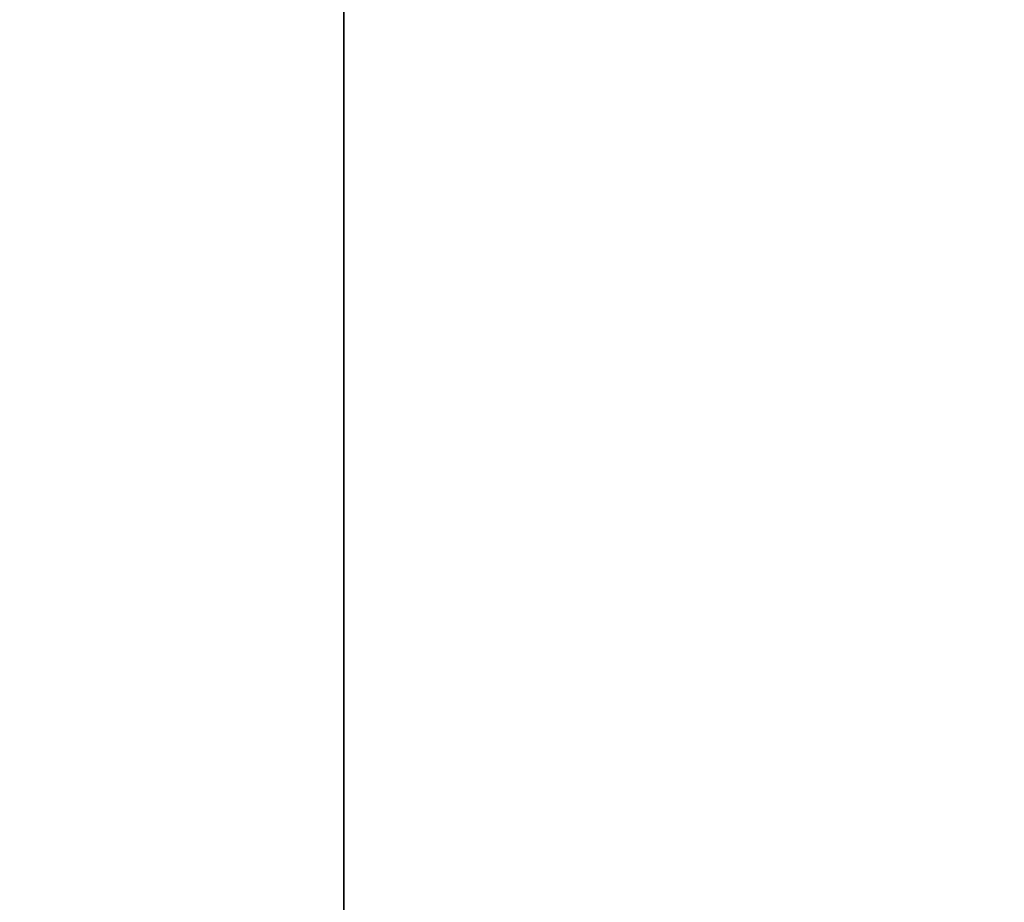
# Model space of a CAD drawing. Header units: millimetres. Extents: x 0 to 800, y -45 to 73.
# Tile 59 of 96: x 62.38775 to 62.39071, y 27.63889 to 27.64154. Entities that reach past the tile are written whole.
import ezdxf

# ---------------------------------------------------------------- set-up
doc = ezdxf.new("R2010")
doc.units = ezdxf.units.MM
doc.header["$LTSCALE"] = 65.185185
doc.layers.add('40', color=7, linetype='CONTINUOUS')
doc.layers.add('41', color=7, linetype='CONTINUOUS')

msp = doc.modelspace()

# ---------------------------------------------------------------- linework, layer by layer
at = {"layer": '40', "color": 44, "linetype": 'Continuous', "true_color": 0x8c7500}
for points in [[(62.5909069, 54.7, -214.8373895), (57.1711545, -44.7, -206.0785837), (57.1711545, 54.7, -206.0785837), (62.5909069, 54.7, -214.8373895)], [(62.5909069, -44.7, -214.8373895), (57.1711545, -44.7, -206.0785837), (62.5909069, 54.7, -214.8373895), (62.5909069, -44.7, -214.8373895)]]:
    msp.add_3dface(points, dxfattribs=at)
at = {"layer": '41', "color": 44, "linetype": 'Continuous', "true_color": 0x8c7500}
for points in [[(56.9772191, 54.7, 205.7556118), (62.38872, -44.7, 214.5195181), (62.38872, 54.7, 214.5195181), (56.9772191, 54.7, 205.7556118)], [(56.9772191, -44.7, 205.7556118), (62.38872, -44.7, 214.5195181), (56.9772191, 54.7, 205.7556118), (56.9772191, -44.7, 205.7556118)], [(62.38872, 54.7, 214.5195181), (68.0240792, -44.7, 223.141184), (68.0240792, 54.7, 223.141184), (62.38872, 54.7, 214.5195181)], [(62.38872, -44.7, 214.5195181), (68.0240792, -44.7, 223.141184), (62.38872, 54.7, 214.5195181), (62.38872, -44.7, 214.5195181)]]:
    msp.add_3dface(points, dxfattribs=at)

doc.saveas('drawing.dxf')
